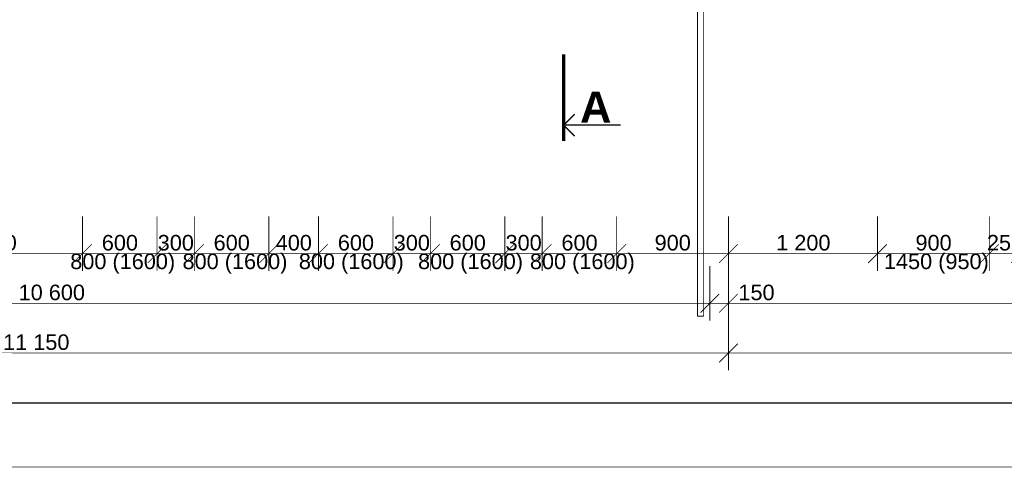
# Model space of a CAD drawing. Extents: x -289843 to 60066, y -44128 to 109843.
# Tile 3 of 61: x -59429 to -51503, y -7616 to -4015. Entities that reach past the tile are written whole.
import ezdxf

# ---------------------------------------------------------------- set-up
doc = ezdxf.new("R2010")
doc.units = 0
doc.header["$MEASUREMENT"] = 0
doc.linetypes.add('DVOJBODKO_IARKOVAN__2', pattern=[385, 160, -75, 0, -75, 0, -75])
for name, color, linetype in [('KÓTY', 7, 'Continuous'), ('múry', 7, 'Continuous'), ('REZCIARA', 7, 'Continuous'), ('TEXTY', 7, 'Continuous')]:
    doc.layers.add(name, color=color, linetype=linetype)
doc.styles.add('GENERATED_STYLE_1', font='arial.ttf')
doc.dimstyles.new('Dimstyle_D87F', dxfattribs={"dimtxt": 125, "dimasz": 142.5, "dimexe": 0.18, "dimexo": 0.3, "dimgap": 0.09, "dimtad": 1, "dimdec": 0, "dimzin": 0, "dimdsep": 46, "dimtxsty": 'GENERATED_STYLE_1', "dimblk": 'ARROWHEAD_6', "dimblk1": 'ARROWHEAD_6', "dimblk2": 'ARROWHEAD_6', "dimcen": 0.09, "dimclrd": 124, "dimclre": 124, "dimclrt": 124, "dimadec": 0, "dimazin": 0, "dimtfac": 1, "dimtdec": 4, "dimtmove": 0, "dimatfit": 0, "dimfxl": 0, "dimtolj": 1, "dimtzin": 0, "dimarcsym": 0})

# ---------------------------------------------------------------- blocks, each defined once
blk = doc.blocks.new('*D406')
at = {"layer": 'KÓTY', "color": 124, "linetype": 'Continuous', "transparency": 16777216, "const_width": 6.17}
for points in [[(-64473, -6437.2), (-64473, -5996.6)], [(-53873, -6437.2), (-53873, -5996.6)], [(-64398, -6221.6), (-64548, -6371.6)], [(-53798, -6221.6), (-53948, -6371.6)], [(-64473, -6296.6), (-53873, -6296.6)]]:
    blk.add_lwpolyline(points, dxfattribs=at)
at = {"layer": 'KÓTY', "color": 124, "transparency": 16777216, "style": 'GENERATED_STYLE_1', "oblique": 0}
blk.add_text('10\xa0600', height=125, dxfattribs=at).set_placement((-59437.2, -6271.6))
blk = doc.blocks.new('ARROWHEAD_6')
at = {"color": 0, "linetype": 'Continuous'}
for p, q in [((0, 0), (-1, 0)), ((-0.5, -0.5), (0.5, 0.5))]:
    blk.add_line(p, q, dxfattribs=at)
blk = doc.blocks.new('*D407')
at = {"layer": 'KÓTY', "color": 124, "linetype": 'Continuous', "transparency": 16777216, "const_width": 6.17}
for points in [[(-53873, -6437.2), (-53873, -5996.6)], [(-53723, -6437.2), (-53723, -5996.6)], [(-53798, -6221.6), (-53948, -6371.6)], [(-53648, -6221.6), (-53798, -6371.6)], [(-53873, -6296.6), (-53723, -6296.6)]]:
    blk.add_lwpolyline(points, dxfattribs=at)
blk = doc.blocks.new('*D408')
at = {"layer": 'KÓTY', "color": 124, "linetype": 'Continuous', "transparency": 16777216, "const_width": 6.17}
for points in [[(-53723, -6437.2), (-53723, -5996.6)], [(-38373, -6437.2), (-38373, -5996.6)], [(-53648, -6221.6), (-53798, -6371.6)], [(-38298, -6221.6), (-38448, -6371.6)], [(-53723, -6296.6), (-38373, -6296.6)]]:
    blk.add_lwpolyline(points, dxfattribs=at)
at = {"layer": 'KÓTY', "color": 124, "transparency": 16777216, "style": 'GENERATED_STYLE_1', "oblique": 0}
for s, p in [('150', (-53643.1, -6271.6)), ('15\xa0350', (-46312.2, -6271.6)), ('150', (-38737.2, -6271.6))]:
    blk.add_text(s, height=125, dxfattribs=at).set_placement(p)
blk = doc.blocks.new('*D413')
at = {"layer": 'KÓTY', "color": 124, "linetype": 'Continuous', "transparency": 16777216, "const_width": 6.17}
for points in [[(-53723, -6037.2), (-53723, -5596.6)], [(-52523, -6037.2), (-52523, -5596.6)], [(-53648, -5821.6), (-53798, -5971.6)], [(-52448, -5821.6), (-52598, -5971.6)], [(-53835.5, -5896.6), (-53723, -5896.6)], [(-53723, -5896.6), (-52523, -5896.6)]]:
    blk.add_lwpolyline(points, dxfattribs=at)
at = {"layer": 'KÓTY', "color": 124, "transparency": 16777216, "style": 'GENERATED_STYLE_1', "oblique": 0}
blk.add_text('1\xa0200', height=125, dxfattribs=at).set_placement((-53339, -5871.6))
blk = doc.blocks.new('*D414')
at = {"layer": 'KÓTY', "color": 124, "linetype": 'Continuous', "transparency": 16777216, "const_width": 6.17}
for points in [[(-52523, -6037.2), (-52523, -5596.6)], [(-51623, -6037.2), (-51623, -5596.6)], [(-52448, -5821.6), (-52598, -5971.6)], [(-51548, -5821.6), (-51698, -5971.6)], [(-52523, -5896.6), (-51623, -5896.6)]]:
    blk.add_lwpolyline(points, dxfattribs=at)
at = {"layer": 'KÓTY', "color": 124, "transparency": 16777216, "style": 'GENERATED_STYLE_1', "oblique": 0}
for s, p in [('900', (-52217.6, -5871.6)), ('250', (-51642.6, -5871.6))]:
    blk.add_text(s, height=125, dxfattribs=at).set_placement(p)
blk = doc.blocks.new('*D415')
at = {"layer": 'KÓTY', "color": 124, "linetype": 'Continuous', "transparency": 16777216, "const_width": 6.17}
for points in [[(-51623, -6037.2), (-51623, -5596.6)], [(-51373, -6037.2), (-51373, -5596.6)], [(-51548, -5821.6), (-51698, -5971.6)], [(-51298, -5821.6), (-51448, -5971.6)], [(-51623, -5896.6), (-51373, -5896.6)]]:
    blk.add_lwpolyline(points, dxfattribs=at)
blk = doc.blocks.new('*D435')
at = {"layer": 'KÓTY', "color": 124, "linetype": 'Continuous', "transparency": 16777216, "const_width": 6.17}
for points in [[(-64873, -6837.2), (-64873, -6396.6)], [(-53723, -6837.2), (-53723, -6396.6)], [(-64798, -6621.6), (-64948, -6771.6)], [(-53648, -6621.6), (-53798, -6771.6)], [(-64985.5, -6696.6), (-64873, -6696.6)], [(-64873, -6696.6), (-53723, -6696.6)]]:
    blk.add_lwpolyline(points, dxfattribs=at)
at = {"layer": 'KÓTY', "color": 124, "transparency": 16777216, "style": 'GENERATED_STYLE_1', "oblique": 0}
blk.add_text('11\xa0150', height=125, dxfattribs=at).set_placement((-59562.2, -6671.6))
blk = doc.blocks.new('*D436')
at = {"layer": 'KÓTY', "color": 124, "linetype": 'Continuous', "transparency": 16777216, "const_width": 6.17}
for points in [[(-53723, -6837.2), (-53723, -6396.6)], [(-38373, -6837.2), (-38373, -6396.6)], [(-53648, -6621.6), (-53798, -6771.6)], [(-38298, -6621.6), (-38448, -6771.6)], [(-53723, -6696.6), (-38373, -6696.6)]]:
    blk.add_lwpolyline(points, dxfattribs=at)
at = {"layer": 'KÓTY', "color": 124, "transparency": 16777216, "style": 'GENERATED_STYLE_1', "oblique": 0}
blk.add_text('15\xa0350', height=125, dxfattribs=at).set_placement((-46312.2, -6671.6))
blk = doc.blocks.new('*D607')
at = {"layer": 'KÓTY', "color": 124, "linetype": 'Continuous', "transparency": 16777216, "const_width": 6.17}
for points in [[(-60423, -6037.2), (-60423, -5596.6)], [(-58923, -6037.2), (-58923, -5596.6)], [(-60348, -5821.6), (-60498, -5971.6)], [(-58848, -5821.6), (-58998, -5971.6)], [(-60423, -5896.6), (-58923, -5896.6)]]:
    blk.add_lwpolyline(points, dxfattribs=at)
at = {"layer": 'KÓTY', "color": 124, "transparency": 16777216, "style": 'GENERATED_STYLE_1', "oblique": 0}
blk.add_text('1\xa0500', height=125, dxfattribs=at).set_placement((-59889, -5871.6))
blk = doc.blocks.new('*D608')
at = {"layer": 'KÓTY', "color": 124, "linetype": 'Continuous', "transparency": 16777216, "const_width": 6.17}
for points in [[(-58923, -6037.2), (-58923, -5596.6)], [(-58323, -6037.2), (-58323, -5596.6)], [(-58848, -5821.6), (-58998, -5971.6)], [(-58248, -5821.6), (-58398, -5971.6)], [(-58923, -5896.6), (-58323, -5896.6)]]:
    blk.add_lwpolyline(points, dxfattribs=at)
at = {"layer": 'KÓTY', "color": 124, "transparency": 16777216, "style": 'GENERATED_STYLE_1', "oblique": 0}
blk.add_text('600', height=125, dxfattribs=at).set_placement((-58767.6, -5871.6))
blk = doc.blocks.new('*D609')
at = {"layer": 'KÓTY', "color": 124, "linetype": 'Continuous', "transparency": 16777216, "const_width": 6.17}
for points in [[(-58323, -6037.2), (-58323, -5596.6)], [(-58023, -6037.2), (-58023, -5596.6)], [(-58248, -5821.6), (-58398, -5971.6)], [(-57948, -5821.6), (-58098, -5971.6)], [(-58323, -5896.6), (-58023, -5896.6)]]:
    blk.add_lwpolyline(points, dxfattribs=at)
at = {"layer": 'KÓTY', "color": 124, "transparency": 16777216, "style": 'GENERATED_STYLE_1', "oblique": 0}
blk.add_text('300', height=125, dxfattribs=at).set_placement((-58317.6, -5871.6))
blk = doc.blocks.new('*D610')
at = {"layer": 'KÓTY', "color": 124, "linetype": 'Continuous', "transparency": 16777216, "const_width": 6.17}
for points in [[(-58023, -6037.2), (-58023, -5596.6)], [(-57423, -6037.2), (-57423, -5596.6)], [(-57948, -5821.6), (-58098, -5971.6)], [(-57348, -5821.6), (-57498, -5971.6)], [(-58023, -5896.6), (-57423, -5896.6)]]:
    blk.add_lwpolyline(points, dxfattribs=at)
at = {"layer": 'KÓTY', "color": 124, "transparency": 16777216, "style": 'GENERATED_STYLE_1', "oblique": 0}
blk.add_text('600', height=125, dxfattribs=at).set_placement((-57867.6, -5871.6))
blk = doc.blocks.new('*D611')
at = {"layer": 'KÓTY', "color": 124, "linetype": 'Continuous', "transparency": 16777216, "const_width": 6.17}
for points in [[(-57423, -6037.2), (-57423, -5596.6)], [(-57023, -6037.2), (-57023, -5596.6)], [(-57348, -5821.6), (-57498, -5971.6)], [(-56948, -5821.6), (-57098, -5971.6)], [(-57423, -5896.6), (-57023, -5896.6)]]:
    blk.add_lwpolyline(points, dxfattribs=at)
at = {"layer": 'KÓTY', "color": 124, "transparency": 16777216, "style": 'GENERATED_STYLE_1', "oblique": 0}
blk.add_text('400', height=125, dxfattribs=at).set_placement((-57367.6, -5871.6))
blk = doc.blocks.new('*D612')
at = {"layer": 'KÓTY', "color": 124, "linetype": 'Continuous', "transparency": 16777216, "const_width": 6.17}
for points in [[(-57023, -6037.2), (-57023, -5596.6)], [(-56423, -6037.2), (-56423, -5596.6)], [(-56948, -5821.6), (-57098, -5971.6)], [(-56348, -5821.6), (-56498, -5971.6)], [(-57023, -5896.6), (-56423, -5896.6)]]:
    blk.add_lwpolyline(points, dxfattribs=at)
at = {"layer": 'KÓTY', "color": 124, "transparency": 16777216, "style": 'GENERATED_STYLE_1', "oblique": 0}
blk.add_text('600', height=125, dxfattribs=at).set_placement((-56867.6, -5871.6))
blk = doc.blocks.new('*D613')
at = {"layer": 'KÓTY', "color": 124, "linetype": 'Continuous', "transparency": 16777216, "const_width": 6.17}
for points in [[(-56423, -6037.2), (-56423, -5596.6)], [(-56123, -6037.2), (-56123, -5596.6)], [(-56348, -5821.6), (-56498, -5971.6)], [(-56048, -5821.6), (-56198, -5971.6)], [(-56423, -5896.6), (-56123, -5896.6)]]:
    blk.add_lwpolyline(points, dxfattribs=at)
at = {"layer": 'KÓTY', "color": 124, "transparency": 16777216, "style": 'GENERATED_STYLE_1', "oblique": 0}
blk.add_text('300', height=125, dxfattribs=at).set_placement((-56417.6, -5871.6))
blk = doc.blocks.new('*D614')
at = {"layer": 'KÓTY', "color": 124, "linetype": 'Continuous', "transparency": 16777216, "const_width": 6.17}
for points in [[(-56123, -6037.2), (-56123, -5596.6)], [(-55523, -6037.2), (-55523, -5596.6)], [(-56048, -5821.6), (-56198, -5971.6)], [(-55448, -5821.6), (-55598, -5971.6)], [(-56123, -5896.6), (-55523, -5896.6)]]:
    blk.add_lwpolyline(points, dxfattribs=at)
at = {"layer": 'KÓTY', "color": 124, "transparency": 16777216, "style": 'GENERATED_STYLE_1', "oblique": 0}
blk.add_text('600', height=125, dxfattribs=at).set_placement((-55967.6, -5871.6))
blk = doc.blocks.new('*D615')
at = {"layer": 'KÓTY', "color": 124, "linetype": 'Continuous', "transparency": 16777216, "const_width": 6.17}
for points in [[(-55523, -6037.2), (-55523, -5596.6)], [(-55223, -6037.2), (-55223, -5596.6)], [(-55448, -5821.6), (-55598, -5971.6)], [(-55148, -5821.6), (-55298, -5971.6)], [(-55523, -5896.6), (-55223, -5896.6)]]:
    blk.add_lwpolyline(points, dxfattribs=at)
at = {"layer": 'KÓTY', "color": 124, "transparency": 16777216, "style": 'GENERATED_STYLE_1', "oblique": 0}
blk.add_text('300', height=125, dxfattribs=at).set_placement((-55517.6, -5871.6))
blk = doc.blocks.new('*D616')
at = {"layer": 'KÓTY', "color": 124, "linetype": 'Continuous', "transparency": 16777216, "const_width": 6.17}
for points in [[(-55223, -6037.2), (-55223, -5596.6)], [(-54623, -6037.2), (-54623, -5596.6)], [(-55148, -5821.6), (-55298, -5971.6)], [(-54548, -5821.6), (-54698, -5971.6)], [(-55223, -5896.6), (-54623, -5896.6)]]:
    blk.add_lwpolyline(points, dxfattribs=at)
at = {"layer": 'KÓTY', "color": 124, "transparency": 16777216, "style": 'GENERATED_STYLE_1', "oblique": 0}
blk.add_text('600', height=125, dxfattribs=at).set_placement((-55067.6, -5871.6))
blk = doc.blocks.new('*D617')
at = {"layer": 'KÓTY', "color": 124, "linetype": 'Continuous', "transparency": 16777216, "const_width": 6.17}
for points in [[(-54623, -6037.2), (-54623, -5596.6)], [(-53723, -6037.2), (-53723, -5596.6)], [(-54548, -5821.6), (-54698, -5971.6)], [(-53798, -5971.6), (-53648, -5821.6)], [(-54623, -5896.6), (-53723, -5896.6)], [(-53723, -5896.6), (-53610.5, -5896.6)]]:
    blk.add_lwpolyline(points, dxfattribs=at)
at = {"layer": 'KÓTY', "color": 124, "transparency": 16777216, "style": 'GENERATED_STYLE_1', "oblique": 0}
blk.add_text('900', height=125, dxfattribs=at).set_placement((-54317.6, -5871.6))
blk = doc.blocks.new('*D618')
at = {"layer": 'Defpoints', "color": 0, "linetype": 'Continuous', "lineweight": 0, "transparency": 16777216}
for p in [(-64873, -3567.8), (-27223, -3567.8), (-27223, -7096.6)]:
    blk.add_point(p, dxfattribs=at)
at = {"layer": 'KÓTY', "color": 124, "linetype": 'Continuous', "lineweight": -2, "transparency": 16777216}
for p, q in [((-64873, -3568.1), (-64873, -7096.8)), ((-27223, -3568.1), (-27223, -7096.8)), ((-64730.5, -7096.6), (-27365.5, -7096.6))]:
    blk.add_line(p, q, dxfattribs=at)
at = {"layer": 'KÓTY', "color": 124, "linetype": 'Continuous', "lineweight": -2, "transparency": 16777216, "xscale": 142.5, "yscale": 142.5, "zscale": 142.5, "rotation": 180}
blk.add_blockref('ARROWHEAD_6', (-64873, -7096.6), dxfattribs=at)
at = {"layer": 'KÓTY', "color": 124, "linetype": 'Continuous', "lineweight": -2, "transparency": 16777216, "xscale": 142.5, "yscale": 142.5, "zscale": 142.5}
blk.add_blockref('ARROWHEAD_6', (-27223, -7096.6), dxfattribs=at)
at = {"layer": 'KÓTY', "color": 124, "linetype": 'Continuous', "transparency": 16777216, "insert": (-46048, -7032.7), "char_height": 125, "attachment_point": 5, "style": 'GENERATED_STYLE_1'}
blk.add_mtext('\\A1;37650', dxfattribs=at)
blk = doc.blocks.new('DIM_2018', base_point=(-64473, -6296.6))
at = {"layer": 'KÓTY', "color": 124, "linetype": 'Continuous'}
for p1, p2, distance, picture, middle in [((-64473, -3167.8), (-53873, -3167.8), -3128.8, '*D406', (-59340.8, -6209.1)), ((-53723, -3567.8), (-38373, -3567.8), -2728.8, '*D408', (-46215.8, -6209.1))]:
    dim = blk.add_aligned_dim(p1=p1, p2=p2, distance=distance, dimstyle='Dimstyle_D87F', dxfattribs=at)
    dim.commit()
    dim.dimension.update_dxf_attribs({"geometry": picture, "text_midpoint": middle})
dim = blk.add_linear_dim(base=(-64473, -6296.6), p1=(-53873, -3167.8), p2=(-53723, -3567.8), dimstyle='Dimstyle_D87F', dxfattribs=at)
dim.commit()
dim.dimension.update_dxf_attribs({"geometry": '*D407', "text_midpoint": (-53594.9, -6209.1)})
blk = doc.blocks.new('DIM_2019', base_point=(-52523, -5896.6))
at = {"layer": 'KÓTY', "color": 124, "linetype": 'Continuous'}
dim = blk.add_linear_dim(base=(-52523, -5896.6), p1=(-53723, -3567.8), p2=(-52523, -3367.8), dimstyle='Dimstyle_D87F', dxfattribs=at)
dim.commit()
dim.dimension.update_dxf_attribs({"geometry": '*D413', "text_midpoint": (-53290.8, -5809.1)})
for p1, p2, picture, middle in [((-52523, -3367.8), (-51623, -3367.8), '*D414', (-52169.4, -5809.1)), ((-51623, -3367.8), (-51373, -3367.8), '*D415', (-51594.4, -5809.1))]:
    dim = blk.add_aligned_dim(p1=p1, p2=p2, distance=-2528.8, dimstyle='Dimstyle_D87F', dxfattribs=at)
    dim.commit()
    dim.dimension.update_dxf_attribs({"geometry": picture, "text_midpoint": middle})
blk = doc.blocks.new('DIM_2020', base_point=(-53723, -6696.6))
at = {"layer": 'KÓTY', "color": 124, "linetype": 'Continuous'}
for p1, p2, picture, middle in [((-64873, -3567.8), (-53723, -3567.8), '*D435', (-59465.8, -6609.1)), ((-53723, -3567.8), (-38373, -3567.8), '*D436', (-46215.8, -6609.1))]:
    dim = blk.add_aligned_dim(p1=p1, p2=p2, distance=-3128.8, dimstyle='Dimstyle_D87F', dxfattribs=at)
    dim.commit()
    dim.dimension.update_dxf_attribs({"geometry": picture, "text_midpoint": middle})
blk = doc.blocks.new('DIM_2052', base_point=(-63073, -5896.6))
at = {"layer": 'KÓTY', "color": 124, "linetype": 'Continuous'}
for p1, p2, picture, middle in [((-60423, -3567.8), (-58923, -3567.8), '*D607', (-59840.8, -5809.1)), ((-58923, -3567.8), (-58323, -3567.8), '*D608', (-58719.4, -5809.1)), ((-58323, -3567.8), (-58023, -3567.8), '*D609', (-58269.4, -5809.1)), ((-58023, -3567.8), (-57423, -3567.8), '*D610', (-57819.4, -5809.1)), ((-57423, -3567.8), (-57023, -3567.8), '*D611', (-57319.4, -5809.1)), ((-57023, -3567.8), (-56423, -3567.8), '*D612', (-56819.4, -5809.1)), ((-56423, -3567.8), (-56123, -3567.8), '*D613', (-56369.4, -5809.1)), ((-56123, -3567.8), (-55523, -3567.8), '*D614', (-55919.4, -5809.1)), ((-55523, -3567.8), (-55223, -3567.8), '*D615', (-55469.4, -5809.1)), ((-55223, -3567.8), (-54623, -3567.8), '*D616', (-55019.4, -5809.1)), ((-54623, -3567.8), (-53723, -3567.8), '*D617', (-54269.4, -5809.1))]:
    dim = blk.add_aligned_dim(p1=p1, p2=p2, distance=-2328.8, dimstyle='Dimstyle_D87F', dxfattribs=at)
    dim.commit()
    dim.dimension.update_dxf_attribs({"geometry": picture, "text_midpoint": middle})

msp = doc.modelspace()

# ---------------------------------------------------------------- linework, layer by layer
at = {"layer": 'múry', "color": 7, "linetype": 'Continuous', "lineweight": 0, "const_width": 7}
for points in [[(-53973, -3567.8), (-53973, -6400.2)], [(-53923, -6400.2), (-53923, -3567.8)], [(-53973, -6400.2), (-53923, -6400.2)]]:
    msp.add_lwpolyline(points, dxfattribs=at)
at = {"layer": 'múry', "color": 7, "linetype": 'Continuous', "const_width": 6}
msp.add_lwpolyline([(-68181.3, -7613.1), (-3512.6, -7613.1)], dxfattribs=at)
at = {"layer": 'REZCIARA', "color": 7, "linetype": 'DVOJBODKO_IARKOVAN__2', "const_width": 27.5}
msp.add_lwpolyline([(-55050.3, -4990.1), (-55050.3, -4294.6)], dxfattribs=at)
at = {"layer": 'REZCIARA', "color": 7, "linetype": 'Continuous', "const_width": 11}
for points in [[(-55050.3, -4863.1), (-54961.9, -4774.7)], [(-55050.3, -4863.1), (-54961.9, -4951.4)], [(-55050.3, -4863.1), (-54591, -4863.1)]]:
    msp.add_lwpolyline(points, dxfattribs=at)

# ---------------------------------------------------------------- block references
at = {"layer": 'KÓTY', "color": 7, "linetype": 'Continuous'}
for name, p in [('DIM_2018', (-64473, -6296.6)), ('DIM_2019', (-52523, -5896.6)), ('DIM_2020', (-53723, -6696.6)), ('DIM_2052', (-63073, -5896.6))]:
    msp.add_blockref(name, p, dxfattribs=at)

# ---------------------------------------------------------------- texts
at = {"layer": 'REZCIARA', "color": 7, "insert": (-54917.7, -4843), "char_height": 250, "width": 247.5, "attachment_point": 7, "style": 'GENERATED_STYLE_1'}
msp.add_mtext('{\\fArial CE|b1|i0|c238|p34;A}', dxfattribs=at)
at = {"layer": 'TEXTY', "color": 7, "char_height": 125, "width": 990.211, "attachment_point": 2, "style": 'GENERATED_STYLE_1'}
for s, insert in [('{\\fArial CE|b0|i0|c238|p34;800 (1600)}', (-58599.4, -5896.6)), ('{\\fArial CE|b0|i0|c238|p34;800 (1600)}', (-57695.6, -5896.6)), ('{\\fArial CE|b0|i0|c238|p34;800 (1600)}', (-56759.3, -5896.6)), ('{\\fArial CE|b0|i0|c238|p34;800 (1600)}', (-55799.4, -5896.6)), ('{\\fArial CE|b0|i0|c238|p34;800 (1600)}', (-54899.4, -5896.6)), ('{\\fArial CE|b0|i0|c238|p34;1450 (950)}', (-52049.4, -5896.6))]:
    msp.add_mtext(s, dxfattribs=dict(at, insert=insert))

# ---------------------------------------------------------------- dimensions: what is measured, and where the dimension line sits
at = {"layer": 'KÓTY', "color": 7, "linetype": 'Continuous'}
dim = msp.add_aligned_dim(p1=(-64873, -3567.8), p2=(-27223, -3567.8), distance=-3528.8, dimstyle='Dimstyle_D87F', dxfattribs=at)
dim.commit()
dim.dimension.update_dxf_attribs({"geometry": '*D618', "text_midpoint": (-46048, -7032.7)})

doc.saveas('drawing.dxf')
